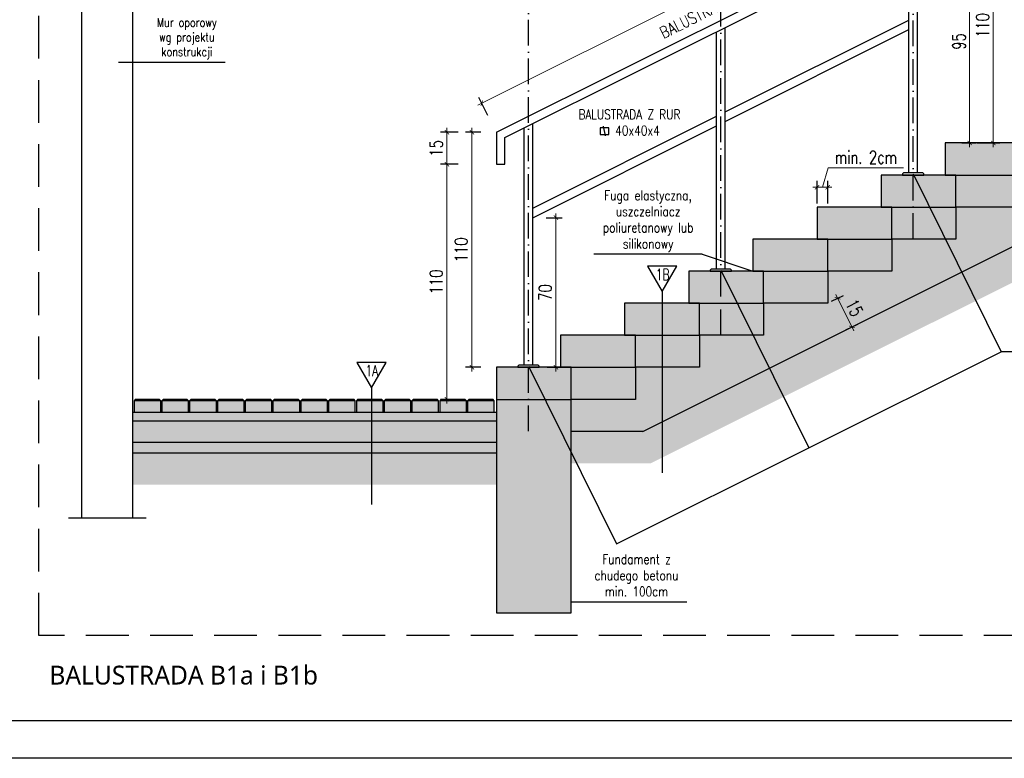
# Model space of a CAD drawing. Header units: millimetres. Extents: x 31969 to 285678, y -69766 to -1123.
# Tile 42 of 176: x 140356 to 141278, y -19314 to -18623. Entities that reach past the tile are written whole.
import ezdxf
from ezdxf.enums import TextEntityAlignment as Align
from ezdxf.lldxf.tags import DXFTag

# ---------------------------------------------------------------- set-up
doc = ezdxf.new("R2010")
doc.units = ezdxf.units.MM
for name, pattern in [('ACAD_ISO03W100', [30, 12, -18]), ('ACAD_ISO10W100', [18, 12, -3, 0, -3]), ('HIDDEN', [0.375, 0.25, -0.125])]:
    doc.linetypes.add(name, pattern=pattern)
for name, color, linetype in [('a-balustrada i pochwyt', 1, 'Continuous'), ('a-balustrady detal', 5, 'Continuous'), ('a-opis 2', 1, 'Continuous'), ('a-osie', 4, 'ACAD_ISO10W100'), ('a-przekrój 1', 3, 'Continuous'), ('a-przekrój 2', 251, 'Continuous'), ('a-przekrój 4', 118, 'Continuous'), ('a-przekrój 5', 5, 'Continuous'), ('a-przerywana', 250, 'HIDDEN'), ('a-ramka', 7, 'Continuous'), ('a-widokowa', 3, 'Continuous'), ('a-wymiary', 11, 'Continuous')]:
    doc.layers.add(name, color=color, linetype=linetype)
doc.styles.add('PRZEKRÓJ2', font='l_10646.ttf')
doc.styles.add('RS01507', font='romans.shx', dxfattribs={"width": 0.7, "height": 0.15})
doc.styles.add('WYMIAR', font='romans.shx', dxfattribs={"width": 0.8})
doc.styles.add('WYMIARY', font='simplex.shx', dxfattribs={"width": 0.75})
tags = doc.linetypes.add('DASHED2', pattern=[0.375, 0.25, -0.125]).pattern_tags.tags
tags[6:7] = [DXFTag(74, 4), DXFTag(75, 0), DXFTag(340, '0'), DXFTag(46, 1.0), DXFTag(50, 0.0), DXFTag(44, 0.0), DXFTag(45, 0.0)]
tags[4:5] = [DXFTag(74, 4), DXFTag(75, 0), DXFTag(340, '0'), DXFTag(46, 1.0), DXFTag(50, 0.0), DXFTag(44, 0.0), DXFTag(45, 0.0)]
doc.dimstyles.new('MAREK50', dxfattribs={"dimtxt": 12.5, "dimasz": 5, "dimexe": 3, "dimexo": 2, "dimgap": 3.5, "dimtad": 1, "dimdec": 1, "dimdsep": 46, "dimtxsty": 'WYMIARY', "dimblk1": 'ARCHTICK', "dimblk2": 'ARCHTICK', "dimsah": 1, "dimcen": 2.5, "dimdle": 5, "dimadec": 0, "dimazin": 0, "dimtfac": 1, "dimtdec": 1, "dimtmove": 1, "dimatfit": 3, "dimldrblk": 'ARCHTICK', "dimfxl": 1, "dimtolj": 1, "dimtzin": 0, "dimarcsym": 0})
pattern_1 = [(45, (-140836.4719, 18814.76784), (-0.1683798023, 0.5051394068), [0, -0.47625])]
pattern_2 = [(50, (-140836.472, 18814.7678), (3.64369338, -0.31878171), [0.381, -4.191]), (355, (-140836.472, 18814.768), (-0.70486843, 3.8211369), [0.3048, -3.35281168]), (100.4514447, (-140836.1683, 18814.7413), (2.93882494, 3.50235504), [0.32380018, -3.56180489]), (46.1842, (-140836.472, 18815.784), (5.42158082, -0.84084656), [0.5715, -6.2865]), (96.6355576, (-140836.02, 18815.714), (4.74808268, 4.9485225), [0.48570046, -5.34271216]), (351.184151, (-140836.472, 18815.784), (4.74808268, 4.9485225), [0.45719934, -5.02919464]), (21, (-140835.964, 18815.5298), (3.032287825, -2.045303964), [0.381, -4.191]), (326, (-140835.964, 18815.53), (1.23604057, 3.68375932), [0.3048, -3.3528]), (71.451445, (-140835.7112, 18815.3594), (4.268328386, 1.63845538), [0.32380018, -3.56179875]), (37.5, (-140836.4719, 18814.7678), (0.061772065, 1.691100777), [0, -3.31216, 0, -3.4036, 0, -3.3655]), (7.5, (-140836.4719, 18814.7678), (1.33639325, 2.003611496), [0, -1.94056, 0, -3.23596, 0, -1.2827]), (327.5, (-140837.6047, 18814.7678), (2.711811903, -0.11457488), [0, -1.27, 0, -3.9624, 0, -5.2578]), (317.5, (-140838.1127, 18814.7678), (2.962583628, 0.50852982), [0, -1.651, 0, -2.63144, 0, -3.7338])]

# ---------------------------------------------------------------- blocks, each defined once
blk = doc.blocks.new('_ARCHTICK')
at = {"color": 0, "linetype": 'ByBlock', "const_width": 0.15}
blk.add_lwpolyline([(-0.5, -0.5), (0.5, 0.5)], dxfattribs=at)
blk = doc.blocks.new('*D284')
at = {"layer": 'a-wymiary', "color": 0, "linetype": 'ACAD_ISO03W100', "lineweight": -2, "ltscale": 100}
blk.add_line((139734.19, -18954.42), (139739.72, -18951.65), dxfattribs=at)
at = {"layer": 'a-wymiary', "color": 0, "lineweight": 0, "ltscale": 100}
blk.add_line((139736.15, -18951.2), (139744.64, -18968.2), dxfattribs=at)
at = {"layer": 'a-wymiary', "color": 0, "lineweight": -2, "ltscale": 100}
blk.add_line((139740.9, -18967.83), (139746.43, -18965.07), dxfattribs=at)
at = {"layer": 'DEFPOINTS', "color": 0, "ltscale": 100}
for p in [(139732.4, -18955.31), (139743.75, -18966.41), (139739.11, -18968.73)]:
    blk.add_point(p, dxfattribs=at)
at = {"layer": 'a-wymiary', "color": 0, "lineweight": 0, "ltscale": 100, "xscale": 2, "yscale": 2, "zscale": 2}
for p, rotation in [((139737.04, -18952.99), 116.5650511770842), ((139743.75, -18966.41), 296.5650511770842)]:
    blk.add_blockref('_ARCHTICK', p, dxfattribs=dict(at, rotation=rotation))
at = {"layer": 'a-wymiary', "color": 0, "ltscale": 100, "insert": (139744.87, -18957.46), "char_height": 6, "attachment_point": 5, "rotation": 296.5651, "style": 'WYMIARY'}
blk.add_mtext('\\A1;15', dxfattribs=at)
blk = doc.blocks.new('*D285')
at = {"layer": 'a-wymiary', "color": 0, "linetype": 'ACAD_ISO03W100', "lineweight": -2, "ltscale": 100}
blk.add_line((139783.46, -18762.41), (139779.25, -18754), dxfattribs=at)
at = {"layer": 'a-wymiary', "color": 0, "lineweight": 0, "ltscale": 100}
blk.add_line((139782.38, -18755.79), (139568.8, -18862.58), dxfattribs=at)
at = {"layer": 'a-wymiary', "color": 0, "lineweight": -2, "ltscale": 100}
blk.add_line((139573.46, -18867.41), (139569.25, -18859), dxfattribs=at)
at = {"layer": 'DEFPOINTS', "color": 0, "ltscale": 100}
for p in [(139784.35, -18764.2), (139570.59, -18861.68), (139574.35, -18869.2)]:
    blk.add_point(p, dxfattribs=at)
at = {"layer": 'a-wymiary', "color": 0, "lineweight": 0, "ltscale": 100, "xscale": 2, "yscale": 2, "zscale": 2}
for p, rotation in [((139780.59, -18756.68), 26.56505117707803), ((139570.59, -18861.68), 206.565051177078)]:
    blk.add_blockref('_ARCHTICK', p, dxfattribs=dict(at, rotation=rotation))
at = {"layer": 'a-wymiary', "color": 0, "ltscale": 100, "insert": (139673.35, -18804.71), "char_height": 6, "attachment_point": 5, "rotation": 26.5651, "style": 'WYMIARY'}
blk.add_mtext('\\A1;235', dxfattribs=at)
blk = doc.blocks.new('*D287')
at = {"layer": 'a-wymiary', "color": 0, "lineweight": -2, "ltscale": 100}
blk.add_line((139570.16, -18875.31), (139562.92, -18875.31), dxfattribs=at)
at = {"layer": 'a-wymiary', "color": 0, "lineweight": 0, "ltscale": 100}
blk.add_line((139565.92, -18987.31), (139565.92, -18873.31), dxfattribs=at)
at = {"layer": 'a-wymiary', "color": 0, "linetype": 'ACAD_ISO03W100', "lineweight": -2, "ltscale": 100}
blk.add_line((139570.16, -18985.31), (139562.92, -18985.31), dxfattribs=at)
at = {"layer": 'DEFPOINTS', "color": 0, "ltscale": 100}
for p in [(139565.92, -18875.31), (139572.16, -18875.31), (139572.16, -18985.31)]:
    blk.add_point(p, dxfattribs=at)
at = {"layer": 'a-wymiary', "color": 0, "lineweight": 0, "ltscale": 100, "xscale": 2, "yscale": 2, "zscale": 2}
for p, rotation in [((139565.92, -18875.31), 90), ((139565.92, -18985.31), 270)]:
    blk.add_blockref('_ARCHTICK', p, dxfattribs=dict(at, rotation=rotation))
at = {"layer": 'a-wymiary', "color": 0, "ltscale": 100, "insert": (139560.92, -18930.31), "char_height": 6, "attachment_point": 5, "rotation": 90, "style": 'WYMIARY'}
blk.add_mtext('\\A1;110', dxfattribs=at)
blk = doc.blocks.new('*D288')
at = {"layer": 'a-wymiary', "color": 0, "lineweight": -2, "ltscale": 100}
blk.add_line((139600.62, -18915.28), (139608.24, -18915.28), dxfattribs=at)
at = {"layer": 'a-wymiary', "color": 0, "lineweight": 0, "ltscale": 100}
blk.add_line((139605.24, -18987.31), (139605.24, -18913.28), dxfattribs=at)
at = {"layer": 'a-wymiary', "color": 0, "linetype": 'ACAD_ISO03W100', "lineweight": -2, "ltscale": 100}
blk.add_line((139601.12, -18985.31), (139608.24, -18985.31), dxfattribs=at)
at = {"layer": 'DEFPOINTS', "color": 0, "ltscale": 100}
for p in [(139598.62, -18915.28), (139605.24, -18915.28), (139599.12, -18985.31)]:
    blk.add_point(p, dxfattribs=at)
at = {"layer": 'a-wymiary', "color": 0, "lineweight": 0, "ltscale": 100, "xscale": 2, "yscale": 2, "zscale": 2}
for p, rotation in [((139605.24, -18915.28), 90), ((139605.24, -18985.31), 270)]:
    blk.add_blockref('_ARCHTICK', p, dxfattribs=dict(at, rotation=rotation))
at = {"layer": 'a-wymiary', "color": 0, "ltscale": 100, "insert": (139600.24, -18950.3), "char_height": 6, "attachment_point": 5, "rotation": 90, "style": 'WYMIARY'}
blk.add_mtext('\\A1;70', dxfattribs=at)
blk = doc.blocks.new('*D289')
at = {"layer": 'a-wymiary', "color": 0, "lineweight": 0, "ltscale": 100}
blk.add_line((139554.25, -19002.31), (139554.25, -18888.31), dxfattribs=at)
at = {"layer": 'a-wymiary', "color": 0, "lineweight": -2, "ltscale": 100}
blk.add_line((139559.53, -18890.31), (139551.25, -18890.31), dxfattribs=at)
at = {"layer": 'a-wymiary', "color": 0, "linetype": 'ACAD_ISO03W100', "lineweight": -2, "ltscale": 100}
blk.add_line((139559.53, -19000.31), (139551.25, -19000.31), dxfattribs=at)
at = {"layer": 'DEFPOINTS', "color": 0, "ltscale": 100}
for p in [(139554.25, -18890.31), (139561.53, -18890.31), (139561.53, -19000.31)]:
    blk.add_point(p, dxfattribs=at)
at = {"layer": 'a-wymiary', "color": 0, "lineweight": 0, "ltscale": 100, "xscale": 2, "yscale": 2, "zscale": 2}
for p, rotation in [((139554.25, -18890.31), 90), ((139554.25, -19000.31), 270)]:
    blk.add_blockref('_ARCHTICK', p, dxfattribs=dict(at, rotation=rotation))
at = {"layer": 'a-wymiary', "color": 0, "ltscale": 100, "insert": (139549.25, -18945.31), "char_height": 6, "attachment_point": 5, "rotation": 90, "style": 'WYMIARY'}
blk.add_mtext('\\A1;110', dxfattribs=at)
blk = doc.blocks.new('*D290')
at = {"layer": 'a-wymiary', "color": 0, "lineweight": -2, "ltscale": 100}
blk.add_line((139559.53, -18875.31), (139551.25, -18875.31), dxfattribs=at)
at = {"layer": 'a-wymiary', "color": 0, "lineweight": 0, "ltscale": 100}
blk.add_line((139554.25, -18892.31), (139554.25, -18873.31), dxfattribs=at)
at = {"layer": 'a-wymiary', "color": 0, "linetype": 'ACAD_ISO03W100', "lineweight": -2, "ltscale": 100}
blk.add_line((139559.53, -18890.31), (139551.25, -18890.31), dxfattribs=at)
at = {"layer": 'DEFPOINTS', "color": 0, "ltscale": 100}
for p in [(139554.25, -18875.31), (139561.53, -18875.31), (139561.53, -18890.31)]:
    blk.add_point(p, dxfattribs=at)
at = {"layer": 'a-wymiary', "color": 0, "lineweight": 0, "ltscale": 100, "xscale": 2, "yscale": 2, "zscale": 2}
for p, rotation in [((139554.25, -18875.31), 90), ((139554.25, -18890.31), 270)]:
    blk.add_blockref('_ARCHTICK', p, dxfattribs=dict(at, rotation=rotation))
at = {"layer": 'a-wymiary', "color": 0, "ltscale": 100, "insert": (139549.25, -18882.81), "char_height": 6, "attachment_point": 5, "rotation": 90, "style": 'WYMIARY'}
blk.add_mtext('\\A1;15', dxfattribs=at)
blk = doc.blocks.new('*D292')
at = {"layer": 'a-wymiary', "color": 0, "lineweight": 0, "ltscale": 100}
blk.add_line((139798.8, -18783.31), (139798.8, -18882.31), dxfattribs=at)
at = {"layer": 'a-wymiary', "color": 0, "linetype": 'ACAD_ISO03W100', "lineweight": -2, "ltscale": 100}
blk.add_line((139795.08, -18785.31), (139801.8, -18785.31), dxfattribs=at)
at = {"layer": 'a-wymiary', "color": 0, "lineweight": -2, "ltscale": 100}
blk.add_line((139795.08, -18880.31), (139801.8, -18880.31), dxfattribs=at)
at = {"layer": 'DEFPOINTS', "color": 0, "ltscale": 100}
for p in [(139793.08, -18785.31), (139793.08, -18880.31), (139798.8, -18880.31)]:
    blk.add_point(p, dxfattribs=at)
at = {"layer": 'a-wymiary', "color": 0, "lineweight": 0, "ltscale": 100, "xscale": 2, "yscale": 2, "zscale": 2}
for p, rotation in [((139798.8, -18785.31), 90), ((139798.8, -18880.31), 270)]:
    blk.add_blockref('_ARCHTICK', p, dxfattribs=dict(at, rotation=rotation))
at = {"layer": 'a-wymiary', "color": 0, "ltscale": 100, "insert": (139793.8, -18832.81), "char_height": 6, "attachment_point": 5, "rotation": 90, "style": 'WYMIARY'}
blk.add_mtext('\\A1;95', dxfattribs=at)
blk = doc.blocks.new('*D293')
at = {"layer": 'a-wymiary', "color": 0, "lineweight": 0, "ltscale": 100}
blk.add_line((139809.87, -18882.31), (139809.87, -18768.31), dxfattribs=at)
at = {"layer": 'a-wymiary', "color": 0, "lineweight": -2, "ltscale": 100}
blk.add_line((139802.32, -18770.31), (139812.87, -18770.31), dxfattribs=at)
at = {"layer": 'a-wymiary', "color": 0, "linetype": 'ACAD_ISO03W100', "lineweight": -2, "ltscale": 100}
blk.add_line((139802.32, -18880.31), (139812.87, -18880.31), dxfattribs=at)
at = {"layer": 'DEFPOINTS', "color": 0, "ltscale": 100}
for p in [(139800.32, -18770.31), (139809.87, -18770.31), (139800.32, -18880.31)]:
    blk.add_point(p, dxfattribs=at)
at = {"layer": 'a-wymiary', "color": 0, "lineweight": 0, "ltscale": 100, "xscale": 2, "yscale": 2, "zscale": 2}
for p, rotation in [((139809.87, -18770.31), 90), ((139809.87, -18880.31), 270)]:
    blk.add_blockref('_ARCHTICK', p, dxfattribs=dict(at, rotation=rotation))
at = {"layer": 'a-wymiary', "color": 0, "ltscale": 100, "insert": (139804.87, -18825.31), "char_height": 6, "attachment_point": 5, "rotation": 90, "style": 'WYMIARY'}
blk.add_mtext('\\A1;110', dxfattribs=at)
blk = doc.blocks.new('*D310')
at = {"layer": 'a-wymiary', "color": 0, "lineweight": 0, "ltscale": 100}
for p, q in [((139729.9, -18901.02), (139732.6, -18892.02)), ((139732.6, -18892.02), (139767.89, -18892.02)), ((139725.4, -18901.02), (139734.4, -18901.02))]:
    blk.add_line(p, q, dxfattribs=at)
at = {"layer": 'a-wymiary', "color": 0, "linetype": 'ACAD_ISO03W100', "lineweight": -2, "ltscale": 100}
blk.add_line((139727.4, -18908.64), (139727.4, -18898.02), dxfattribs=at)
at = {"layer": 'a-wymiary', "color": 0, "lineweight": -2, "ltscale": 100}
blk.add_line((139732.4, -18908.64), (139732.4, -18898.02), dxfattribs=at)
at = {"layer": 'DEFPOINTS', "color": 0, "ltscale": 100}
for p in [(139732.4, -18901.02), (139727.4, -18910.64), (139732.4, -18910.64)]:
    blk.add_point(p, dxfattribs=at)
at = {"layer": 'a-wymiary', "color": 0, "lineweight": 0, "ltscale": 100, "xscale": 2, "yscale": 2, "zscale": 2, "rotation": 180}
blk.add_blockref('_ARCHTICK', (139727.4, -18901.02), dxfattribs=at)
at = {"layer": 'a-wymiary', "color": 0, "lineweight": 0, "ltscale": 100, "xscale": 2, "yscale": 2, "zscale": 2}
blk.add_blockref('_ARCHTICK', (139732.4, -18901.02), dxfattribs=at)
at = {"layer": 'a-wymiary', "color": 0, "ltscale": 100, "insert": (139750.25, -18887.02), "char_height": 6, "attachment_point": 5, "style": 'WYMIARY'}
blk.add_mtext('\\A1;min. 2cm', dxfattribs=at)
blk = doc.blocks.new('A$C2E137877')
at = {"layer": 'a-przekrój 4'}
h = blk.add_hatch(dxfattribs=at)
h.set_pattern_fill('DASH', color=256, scale=0.5, angle=45, style=0)
h.set_pattern_definition([(45, (-140836.4719, 18814.7678), (2e-16, 2.24506403), [1.5875, -1.5875])])
h.paths.add_polyline_path([(248.99, 125.54), (243.99, 125.54), (213.99, 125.54), (213.99, 110.54), (248.99, 110.54)])
h.paths.add_polyline_path([(278.99, 140.54), (273.99, 140.54), (243.99, 140.54), (243.99, 125.54), (278.99, 125.54)])
h.paths.add_polyline_path([(291.49, 155.54), (273.99, 155.54), (273.99, 140.54), (291.49, 140.54)])
h.paths.add_polyline_path([(308.99, 155.54), (303.99, 155.54), (291.49, 155.54), (291.49, 140.54), (308.99, 140.54)])
h.paths.add_polyline_path([(338.99, 170.54), (333.99, 170.54), (303.99, 170.54), (303.99, 155.54), (338.99, 155.54)])
h.paths.add_polyline_path([(368.99, 185.54), (363.99, 185.54), (333.99, 185.54), (333.99, 170.54), (368.99, 170.54)])
h.paths.add_polyline_path([(398.99, 200.54), (393.99, 200.54), (363.99, 200.54), (363.99, 185.54), (398.99, 185.54)])
h.paths.add_polyline_path([(428.99, 215.54), (423.99, 215.54), (393.99, 215.54), (393.99, 200.54), (428.99, 200.54)])
h.paths.add_polyline_path([(458.99, 230.54), (423.99, 230.54), (423.99, 215.54), (458.99, 215.54)])
h.paths.add_polyline_path([(56.98, 109.91), (44.49, 109.91), (44.49, 104.54), (56.98, 104.54)])
h.paths.add_polyline_path([(69.98, 109.91), (57.49, 109.91), (57.49, 104.54), (69.98, 104.54)])
h.paths.add_polyline_path([(82.98, 109.91), (70.49, 109.91), (70.49, 104.54), (82.98, 104.54)])
h.paths.add_polyline_path([(95.98, 109.91), (83.49, 109.91), (83.49, 104.54), (95.98, 104.54)])
h.paths.add_polyline_path([(108.98, 109.91), (96.48, 109.91), (96.48, 104.54), (108.98, 104.54)])
h.paths.add_polyline_path([(121.98, 109.91), (109.48, 109.91), (109.48, 104.54), (121.98, 104.54)])
h.paths.add_polyline_path([(134.98, 109.91), (122.48, 109.91), (122.48, 104.54), (134.98, 104.54)])
h.paths.add_polyline_path([(147.98, 109.91), (135.48, 109.91), (135.48, 104.54), (147.98, 104.54)])
h.paths.add_polyline_path([(160.98, 109.91), (148.48, 109.91), (148.48, 104.54), (160.98, 104.54)])
h.paths.add_polyline_path([(173.98, 109.91), (161.48, 109.91), (161.48, 104.54), (173.98, 104.54)])
h.paths.add_polyline_path([(186.98, 109.91), (174.48, 109.91), (174.48, 104.54), (186.98, 104.54)])
h.paths.add_polyline_path([(194.48, 109.91), (187.48, 109.91), (187.48, 104.54), (194.48, 104.54)])
h.paths.add_polyline_path([(199.98, 109.91), (194.48, 109.91), (194.48, 104.54), (199.98, 104.54)])
h.paths.add_polyline_path([(212.98, 109.91), (200.48, 109.91), (200.48, 104.54), (212.98, 104.54)])
h.paths.add_polyline_path([(575.73, 229.91), (563.23, 229.91), (563.23, 224.54), (575.73, 224.54)])
h.paths.add_polyline_path([(562.73, 229.91), (556.48, 229.91), (556.48, 224.54), (562.73, 224.54)])
h.paths.add_polyline_path([(556.48, 229.91), (550.23, 229.91), (550.23, 224.54), (556.48, 224.54)])
h.paths.add_polyline_path([(549.73, 229.91), (537.23, 229.91), (537.23, 224.54), (549.73, 224.54)])
h.paths.add_polyline_path([(536.73, 229.91), (524.23, 229.91), (524.23, 224.54), (536.73, 224.54)])
h.paths.add_polyline_path([(523.73, 229.91), (511.23, 229.91), (511.23, 224.54), (523.73, 224.54)])
h.paths.add_polyline_path([(510.73, 229.91), (498.24, 229.91), (498.24, 224.54), (510.73, 224.54)])
h.paths.add_polyline_path([(497.73, 229.91), (485.24, 229.91), (485.24, 224.54), (497.73, 224.54)])
h.paths.add_polyline_path([(484.73, 229.91), (472.24, 229.91), (472.24, 224.54), (484.73, 224.54)])
h.paths.add_polyline_path([(471.73, 229.91), (459.24, 229.91), (459.24, 224.54), (471.73, 224.54)])
h.paths.add_polyline_path([(610.99, 245.54), (605.99, 245.54), (575.99, 245.54), (575.99, 230.54), (610.99, 230.54)])
h.paths.add_polyline_path([(730.99, 305.54), (695.99, 305.54), (695.99, 290.54), (730.99, 290.54)])
h.paths.add_polyline_path([(700.99, 290.54), (695.99, 290.54), (665.99, 290.54), (665.99, 275.54), (700.99, 275.54)])
h.paths.add_polyline_path([(670.99, 275.54), (665.99, 275.54), (653.49, 275.54), (653.49, 260.54), (670.99, 260.54)])
h.paths.add_polyline_path([(653.49, 275.54), (635.99, 275.54), (635.99, 260.54), (653.49, 260.54)])
h.paths.add_polyline_path([(640.99, 260.54), (635.99, 260.54), (605.99, 260.54), (605.99, 245.54), (640.99, 245.54)])
h.paths.add_polyline_path([(776.49, 304.91), (770.24, 304.91), (770.24, 299.54), (776.49, 299.54)])
h.paths.add_polyline_path([(769.73, 304.91), (757.24, 304.91), (757.24, 299.54), (769.73, 299.54)])
h.paths.add_polyline_path([(756.73, 304.91), (744.24, 304.91), (744.24, 299.54), (756.73, 299.54)])
h.paths.add_polyline_path([(743.73, 304.91), (731.24, 304.91), (731.24, 299.54), (743.73, 299.54)])
h = blk.add_hatch(dxfattribs=at)
h.set_pattern_fill('DASH', color=256, scale=0.9, angle=45, style=0)
h.set_pattern_definition([(45, (-140836.472, 18814.7678), (4e-16, 4.041115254), [2.8575, -2.8575])])
h.paths.add_polyline_path([(730.99, 290.54), (700.99, 290.54), (700.99, 275.54), (730.99, 275.54)])
h.paths.add_polyline_path([(700.99, 275.54), (670.99, 275.54), (670.99, 260.54), (700.99, 260.54)])
h.paths.add_polyline_path([(670.99, 260.54), (653.49, 260.54), (653.49, 245.54), (670.99, 245.54)])
h.paths.add_polyline_path([(653.49, 260.54), (640.99, 260.54), (640.99, 245.54), (653.49, 245.54)])
h.paths.add_polyline_path([(640.99, 245.54), (610.99, 245.54), (610.99, 230.54), (640.99, 230.54)])
h.paths.add_polyline_path([(458.99, 215.54), (428.99, 215.54), (428.99, 200.54), (458.99, 200.54)])
h.paths.add_polyline_path([(428.99, 200.54), (398.99, 200.54), (398.99, 185.54), (428.99, 185.54)])
h.paths.add_polyline_path([(398.99, 185.54), (368.99, 185.54), (368.99, 170.54), (398.99, 170.54)])
h.paths.add_polyline_path([(368.99, 170.54), (338.99, 170.54), (338.99, 155.54), (368.99, 155.54)])
h.paths.add_polyline_path([(338.99, 155.54), (308.99, 155.54), (308.99, 140.54), (338.99, 140.54)])
h.paths.add_polyline_path([(308.99, 140.54), (291.49, 140.54), (291.49, 125.54), (308.99, 125.54)])
h.paths.add_polyline_path([(291.49, 140.54), (278.99, 140.54), (278.99, 125.54), (291.49, 125.54)])
h.paths.add_polyline_path([(278.99, 125.54), (248.99, 125.54), (248.99, 110.54), (278.99, 110.54)])
h = blk.add_hatch(dxfattribs=at)
h.set_pattern_fill('EARTH', color=256, scale=0.5, angle=45, style=0)
h.set_pattern_definition([(45, (-140836.472, 18814.768), (4e-16, 4.49012806), [3.175, -3.175]), (45, (-140837.3138, 18815.6097), (4e-16, 4.49012806), [3.175, -3.175]), (45, (-140838.1557, 18816.4516), (4e-16, 4.49012806), [3.175, -3.175]), (135, (-140838.1557, 18817.013), (-4.49012806, 4e-16), [3.175, -3.175]), (135, (-140837.3138, 18817.8548), (-4.49012806, 4e-16), [3.175, -3.175]), (135, (-140836.472, 18818.6967), (-4.49012806, 4e-16), [3.175, -3.175])])
h.paths.add_polyline_path([(776.49, 264.75), (776.49, 266.86), (779.04, 267.75), (774.47, 269), (776.49, 269.59), (776.49, 280.54), (730.99, 280.54), (730.99, 258.77), (653.49, 220.02), (653.49, 203.25)])
h.paths.add_polyline_path([(653.49, 220.02), (644.53, 215.54), (610.99, 215.54), (610.99, 200.54), (648.07, 200.54), (653.49, 203.25)])
h.paths.add_polyline_path([(575.99, 205.54), (556.48, 205.54), (556.48, 190.54), (575.99, 190.54)])
h.paths.add_polyline_path([(556.48, 205.54), (458.99, 205.54), (458.99, 183.77), (291.49, 100.02), (291.49, 83.25), (506.07, 190.54), (556.48, 190.54)])
h.paths.add_polyline_path([(291.49, 100.02), (282.53, 95.54), (248.99, 95.54), (248.99, 80.54), (286.07, 80.54), (291.49, 83.25)])
h.paths.add_polyline_path([(213.99, 85.54), (194.48, 85.54), (194.48, 70.54), (213.99, 70.54)])
h.paths.add_polyline_path([(194.48, 85.54), (43.99, 85.54), (43.99, 70.54), (194.48, 70.54)])
h = blk.add_hatch(dxfattribs=at)
h.set_pattern_fill('AR-CONC', color=256, scale=0.02, style=0)
h.set_pattern_definition(pattern_2)
h.paths.add_polyline_path([(730.99, 275.54), (700.99, 275.54), (700.99, 260.54), (670.99, 260.54), (670.99, 245.54), (653.49, 245.54), (653.49, 220.02), (730.99, 258.77)])
h.paths.add_polyline_path([(653.49, 245.54), (640.99, 245.54), (640.99, 230.54), (610.99, 230.54), (610.99, 215.54), (644.53, 215.54), (653.49, 220.02)])
h.paths.add_polyline_path([(458.99, 200.54), (428.99, 200.54), (428.99, 185.54), (398.99, 185.54), (398.99, 170.54), (368.99, 170.54), (368.99, 155.54), (338.99, 155.54), (338.99, 140.54), (308.99, 140.54), (308.99, 125.54), (291.49, 125.54), (291.49, 100.02), (458.99, 183.77)])
h.paths.add_polyline_path([(291.49, 125.54), (278.99, 125.54), (278.99, 110.54), (248.99, 110.54), (248.99, 95.54), (282.53, 95.54), (291.49, 100.02)])
h = blk.add_hatch(dxfattribs=at)
h.set_pattern_fill('DASH', color=256, scale=0.7, angle=45, style=0)
h.set_pattern_definition([(45, (-140836.472, 18814.7678), (2e-16, 3.143089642), [2.2225, -2.2225])])
h.paths.add_polyline_path([(610.99, 230.54), (575.99, 230.54), (575.99, 130.54), (610.99, 130.54)])
h.paths.add_polyline_path([(213.99, 10.54), (248.99, 10.54), (248.99, 110.54), (213.99, 110.54)])
at = {"layer": 'a-przekrój 4', "ltscale": 1.5}
h = blk.add_hatch(dxfattribs=at)
h.set_pattern_fill('DOTS', color=256, scale=0.3, angle=45, style=0)
h.set_pattern_definition(pattern_1)
h.paths.add_polyline_path([(194.48, 104.54), (43.99, 104.54), (43.99, 100.54), (194.48, 100.54)])
h.paths.add_polyline_path([(213.99, 104.54), (194.48, 104.54), (194.48, 100.54), (213.99, 100.54)])
h.paths.add_polyline_path([(575.99, 224.54), (556.48, 224.54), (556.48, 220.54), (575.99, 220.54)])
h.paths.add_polyline_path([(556.48, 224.54), (550.23, 224.54), (458.99, 224.54), (458.99, 220.54), (556.48, 220.54)])
at = {"layer": 'a-przekrój 4'}
h = blk.add_hatch(dxfattribs=at)
h.set_pattern_fill('AR-CONC', color=256, scale=0.02, style=0)
h.set_pattern_definition(pattern_2)
h.paths.add_polyline_path([(194.48, 100.54), (43.99, 100.54), (43.99, 90.54), (194.48, 90.54)])
h.paths.add_polyline_path([(213.99, 100.54), (194.48, 100.54), (194.48, 90.54), (213.99, 90.54)])
h.paths.add_polyline_path([(556.48, 220.54), (458.99, 220.54), (458.99, 215.54), (458.99, 210.54), (556.48, 210.54)])
h.paths.add_polyline_path([(575.99, 220.54), (556.48, 220.54), (556.48, 210.54), (575.99, 210.54)])
at = {"layer": 'a-przekrój 4', "ltscale": 1.5}
h = blk.add_hatch(dxfattribs=at)
h.set_pattern_fill('DOTS', color=256, scale=0.3, angle=45, style=0)
h.set_pattern_definition(pattern_1)
h.paths.add_polyline_path([(194.48, 90.54), (43.99, 90.54), (43.99, 85.54), (194.48, 85.54)])
h.paths.add_polyline_path([(213.99, 90.54), (194.48, 90.54), (194.48, 85.54), (213.99, 85.54)])
h.paths.add_polyline_path([(556.48, 210.54), (458.99, 210.54), (458.99, 205.54), (556.48, 205.54)])
h.paths.add_polyline_path([(575.99, 210.54), (556.48, 210.54), (556.48, 205.54), (575.99, 205.54)])
at = {"layer": 'a-balustrada i pochwyt'}
for p, q in [((291.49, 160.95), (291.49, 76.12)), ((155.5, 115.95), (155.5, 61.27))]:
    blk.add_line(p, q, dxfattribs=at)
for points in [[(291.49, 160.95), (298.36, 172.86), (284.61, 172.86), (291.49, 160.95), (291.49, 160.95)], [(155.5, 115.95), (162.38, 127.86), (148.63, 127.86), (155.5, 115.95), (155.5, 115.95)]]:
    blk.add_lwpolyline(points, dxfattribs=at)
at = {"layer": 'a-balustrady detal', "ltscale": 0.5}
for p, q in [((213.99, 235.54), (423.99, 340.54)), ((217.99, 233.07), (419.99, 334.07)), ((406.99, 216.54), (406.99, 327.57)), ((410.99, 216.54), (410.99, 329.57)), ((320.99, 245.04), (406.99, 288.04)), ((316.99, 171.54), (316.99, 282.57)), ((320.99, 171.54), (320.99, 284.57)), ((320.99, 240.57), (406.99, 283.57)), ((230.99, 200.04), (316.99, 243.04)), ((230.99, 126.54), (230.99, 239.57)), ((213.99, 235.54), (213.99, 220.54)), ((226.99, 126.54), (226.99, 237.57)), ((230.99, 195.57), (316.99, 238.57)), ((217.99, 220.54), (217.99, 233.07)), ((213.99, 220.54), (217.99, 220.54))]:
    blk.add_line(p, q, dxfattribs=at)
for points in [[(403.99, 215.54), (413.99, 215.54), (413.99, 216.04), (413.49, 216.54), (404.49, 216.54), (403.99, 216.04)], [(313.99, 170.54), (323.99, 170.54), (323.99, 171.04), (323.49, 171.54), (314.49, 171.54), (313.99, 171.04)], [(223.99, 125.54), (233.99, 125.54), (233.99, 126.04), (233.49, 126.54), (224.49, 126.54), (223.99, 126.04)]]:
    blk.add_lwpolyline(points, close=True, dxfattribs=at)
at = {"layer": 'a-opis 2', "ltscale": 0.1}
for p, q in [((37.18, 268.32), (87.05, 268.32)), ((408.99, 216.03), (450.17, 132.84)), ((310.24, 178.47), (259.57, 178.47)), ((310.24, 178.47), (333.99, 170.54)), ((318.99, 171.03), (360.17, 87.84)), ((270.17, 42.84), (450.17, 132.84)), ((492.36, 132.84), (450.17, 132.84)), ((228.99, 126.03), (270.17, 42.84)), ((303.11, 15.63), (248.99, 15.63))]:
    blk.add_line(p, q, dxfattribs=at)
for points in [[(262.59, 237.56), (262.59, 234.56), (266.59, 234.56), (266.59, 237.56), (262.59, 237.56)], [(265.09, 233.9), (264.09, 238.34)]]:
    blk.add_lwpolyline(points, dxfattribs=at)
at = {"layer": 'a-osie'}
for p, q in [((228.99, 95.61), (228.99, 453.27)), ((318.99, 140.61), (318.99, 453.27)), ((408.99, 185.61), (408.99, 453.27))]:
    blk.add_line(p, q, dxfattribs=at)
at = {"layer": 'a-przekrój 1'}
for p, q in [((428.99, 200.54), (428.99, 185.54)), ((458.99, 200.54), (428.99, 200.54)), ((398.99, 185.54), (398.99, 170.54)), ((428.99, 185.54), (398.99, 185.54)), ((282.53, 95.54), (458.99, 183.77)), ((368.99, 170.54), (368.99, 155.54)), ((398.99, 170.54), (368.99, 170.54)), ((338.99, 155.54), (338.99, 140.54)), ((368.99, 155.54), (338.99, 155.54)), ((308.99, 140.54), (308.99, 125.54)), ((338.99, 140.54), (308.99, 140.54)), ((278.99, 125.54), (278.99, 110.54)), ((308.99, 125.54), (278.99, 125.54)), ((213.99, 110.54), (213.99, 10.54)), ((248.99, 10.54), (248.99, 110.54)), ((278.99, 110.54), (248.99, 110.54)), ((282.53, 95.54), (248.99, 95.54)), ((213.99, 10.54), (248.99, 10.54))]:
    blk.add_line(p, q, dxfattribs=at)
for points in [[(43.99, 100.54), (213.99, 100.54)], [(43.99, 90.54), (213.99, 90.54)], [(43.99, 85.54), (213.99, 85.54)]]:
    blk.add_lwpolyline(points, dxfattribs=at)
at = {"layer": 'a-przekrój 2'}
for points in [[(56.98, 109.91), (44.49, 109.91)], [(69.98, 109.91), (57.49, 109.91)], [(82.98, 109.91), (70.49, 109.91)], [(95.98, 109.91), (83.49, 109.91)], [(108.98, 109.91), (96.48, 109.91)], [(121.98, 109.91), (109.48, 109.91)], [(134.98, 109.91), (122.48, 109.91)], [(147.98, 109.91), (135.48, 109.91)], [(160.98, 109.91), (148.48, 109.91)], [(173.98, 109.91), (161.48, 109.91)], [(186.98, 109.91), (174.48, 109.91)], [(199.98, 109.91), (187.48, 109.91)], [(212.98, 109.91), (200.48, 109.91)]]:
    blk.add_lwpolyline(points, dxfattribs=at)
at = {"layer": 'a-przekrój 5'}
for points in [[(458.99, 230.54), (423.99, 230.54), (423.99, 215.54), (458.99, 215.54)], [(428.99, 215.54), (393.99, 215.54), (393.99, 200.54), (428.99, 200.54)], [(398.99, 200.54), (363.99, 200.54), (363.99, 185.54), (398.99, 185.54)], [(368.99, 185.54), (333.99, 185.54), (333.99, 170.54), (368.99, 170.54)], [(338.99, 170.54), (303.99, 170.54), (303.99, 155.54), (338.99, 155.54)], [(308.99, 155.54), (273.99, 155.54), (273.99, 140.54), (308.99, 140.54)], [(278.99, 140.54), (243.99, 140.54), (243.99, 125.54), (278.99, 125.54)], [(248.99, 125.54), (213.99, 125.54), (213.99, 110.54), (248.99, 110.54)]]:
    blk.add_lwpolyline(points, close=True, dxfattribs=at)
for points in [[(44.49, 104.54), (56.98, 104.54), (56.98, 109.91), (56.4, 110.54), (45.07, 110.54), (44.49, 109.91), (44.49, 104.54)], [(57.49, 104.54), (69.98, 104.54), (69.98, 109.91), (69.4, 110.54), (58.07, 110.54), (57.49, 109.91), (57.49, 104.54)], [(70.49, 104.54), (82.98, 104.54), (82.98, 109.91), (82.4, 110.54), (71.07, 110.54), (70.49, 109.91), (70.49, 104.54)], [(83.49, 104.54), (95.98, 104.54), (95.98, 109.91), (95.4, 110.54), (84.07, 110.54), (83.49, 109.91), (83.49, 104.54)], [(96.48, 104.54), (108.98, 104.54), (108.98, 109.91), (108.4, 110.54), (97.07, 110.54), (96.48, 109.91), (96.48, 104.54)], [(109.48, 104.54), (121.98, 104.54), (121.98, 109.91), (121.4, 110.54), (110.07, 110.54), (109.48, 109.91), (109.48, 104.54)], [(122.48, 104.54), (134.98, 104.54), (134.98, 109.91), (134.4, 110.54), (123.07, 110.54), (122.48, 109.91), (122.48, 104.54)], [(135.48, 104.54), (147.98, 104.54), (147.98, 109.91), (147.4, 110.54), (136.07, 110.54), (135.48, 109.91), (135.48, 104.54)], [(148.48, 104.54), (160.98, 104.54), (160.98, 109.91), (160.4, 110.54), (149.07, 110.54), (148.48, 109.91), (148.48, 104.54)], [(161.48, 104.54), (173.98, 104.54), (173.98, 109.91), (173.4, 110.54), (162.07, 110.54), (161.48, 109.91), (161.48, 104.54)], [(174.48, 104.54), (186.98, 104.54), (186.98, 109.91), (186.4, 110.54), (175.06, 110.54), (174.48, 109.91), (174.48, 104.54)], [(187.48, 104.54), (199.98, 104.54), (199.98, 109.91), (199.4, 110.54), (188.06, 110.54), (187.48, 109.91), (187.48, 104.54)], [(200.48, 104.54), (212.98, 104.54), (212.98, 109.91), (212.4, 110.54), (201.06, 110.54), (200.48, 109.91), (200.48, 104.54)], [(43.99, 104.54), (213.99, 104.54)]]:
    blk.add_lwpolyline(points, dxfattribs=at)
at = {"layer": 'a-przerywana', "color": 3, "ltscale": 80}
blk.add_lwpolyline([(0, 453.27), (791.98, 453.27), (791.98, 0), (0, 0)], close=True, dxfattribs=at)
at = {"layer": 'a-widokowa'}
for p, q in [((43.99, 54.88), (43.99, 335.54)), ((19.99, 54.88), (19.99, 330.54))]:
    blk.add_line(p, q, dxfattribs=at)
at = {"layer": 'a-widokowa', "linetype": 'DASHED2', "ltscale": 30}
blk.add_line((50.17, 54.88), (13.88, 54.88), dxfattribs=at)
at = {"layer": 'a-balustrada i pochwyt', "style": 'RS01507', "width": 0.7}
for s, p in [('1B', (291.77, 168.96)), ('1A', (155.79, 123.96))]:
    blk.add_text(s, height=5.194, dxfattribs=at).set_placement(p, align=Align.MIDDLE_CENTER)
at = {"layer": 'a-opis 2', "ltscale": 0.1, "insert": (289.74, 284.09), "char_height": 5.4323, "width": 116.3106, "attachment_point": 1, "rotation": 26.5651, "style": 'WYMIAR'}
blk.add_mtext('BALUSTRADA B1a', dxfattribs=at)
at = {"layer": 'a-opis 2', "ltscale": 0.1, "style": 'WYMIAR'}
for s, insert, char_height, width, attachment_point in [('\\pxqc;Mur oporowy \\Pwg projektu konstrukcji', (90.22, 269.79), 4.1154, 42.0493, 9), ('\\pxqc;BALUSTRADA Z RUR\\P   40x40x4', (227.78, 246.16), 4.5269, 96.9255, 1), ('\\pxqc;Fuga elastyczna, uszczelniacz poliuretanowy lub silikonowy', (258.16, 208.3), 4.5269, 53.599, 1), ('\\pxqc;Fundament z chudego betonu min. 100cm', (252.74, 37.98), 4.5269, 53.599, 1)]:
    blk.add_mtext(s, dxfattribs=dict(at, insert=insert, char_height=char_height, width=width, attachment_point=attachment_point))
at = {"layer": 'a-wymiary', "ltscale": 100}
dim = blk.add_aligned_dim(p1=(420.93, 346.65), p2=(210.93, 241.65), distance=-8.41, text='235', dimstyle='MAREK50', override={"dimtxt": 6, "dimasz": 2, "dimgap": 2, "dimdle": 2, "dimfxl": 10, "dimlwd": 0}, dxfattribs=at)
dim.commit()
dim.dimension.update_dxf_attribs({"geometry": '*D285', "text_midpoint": (309.93, 306.14), "insert": (-139363.42, 19110.85)})
for base, p1, p2, picture, middle in [((446.45, 340.54), (436.9, 230.54), (436.9, 340.54), '*D293', (441.45, 285.54)), ((435.38, 230.54), (429.67, 325.54), (429.67, 230.54), '*D292', (430.38, 278.04)), ((190.83, 235.54), (198.11, 220.54), (198.11, 235.54), '*D290', (185.83, 228.04)), ((202.51, 235.54), (208.74, 125.54), (208.74, 235.54), '*D287', (197.51, 180.54)), ((190.83, 220.54), (198.11, 110.54), (198.11, 220.54), '*D289', (185.83, 165.54)), ((241.82, 195.57), (235.7, 125.54), (235.2, 195.57), '*D288', (236.82, 160.55))]:
    dim = blk.add_linear_dim(base=base, p1=p1, p2=p2, angle=90, dimstyle='MAREK50', override={"dimtxt": 6, "dimasz": 2, "dimgap": 2, "dimdle": 2, "dimfxl": 10, "dimlwd": 0}, dxfattribs=at)
    dim.commit()
    dim.dimension.update_dxf_attribs({"geometry": picture, "text_midpoint": middle, "insert": (-139363.42, 19110.85)})
dim = blk.add_linear_dim(base=(368.99, 209.83), p1=(363.99, 200.21), p2=(368.99, 200.21), text='min. 2cm', dimstyle='MAREK50', override={"dimtxt": 6, "dimasz": 2, "dimgap": 2, "dimdle": 2, "dimfxl": 10, "dimlwd": 0}, dxfattribs=at)
dim.commit()
dim.dimension.update_dxf_attribs({"geometry": '*D310', "text_midpoint": (371.19, 223.83), "insert": (-139363.42, 19110.85)})
dim = blk.add_aligned_dim(p1=(368.99, 155.54), p2=(375.69, 142.12), distance=5.18, dimstyle='MAREK50', override={"dimtxt": 6, "dimasz": 2, "dimgap": 2, "dimdle": 2, "dimfxl": 10, "dimlwd": 0}, dxfattribs=at)
dim.commit()
dim.dimension.update_dxf_attribs({"geometry": '*D284', "text_midpoint": (381.45, 153.38), "insert": (-139363.42, 19110.85)})

msp = doc.modelspace()

# ---------------------------------------------------------------- linework, layer by layer
at = {"layer": 'a-ramka', "ltscale": 0.5, "elevation": -38205}
for points in [[(144106.66, -19314.31), (140206.66, -19314.31), (140206.66, -17829.31), (144106.66, -17829.31)], [(140331.66, -17864.31), (144071.66, -17864.31), (144071.66, -19279.31), (140331.66, -19279.31)]]:
    msp.add_lwpolyline(points, close=True, dxfattribs=at)

# ---------------------------------------------------------------- block references
at = {"layer": 'a-balustrada i pochwyt', "ltscale": 100, "xscale": 2, "yscale": 2, "zscale": 2}
msp.add_blockref('A$C2E137877', (140374.39, -19199.35), dxfattribs=at)

# ---------------------------------------------------------------- texts
at = {"layer": 'a-opis 2', "ltscale": 40, "style": 'PRZEKRÓJ2'}
msp.add_text('BALUSTRADA B1a i B1b', height=17.6356, dxfattribs=at).set_placement((140509.81, -19236.42), align=Align.MIDDLE_CENTER)

doc.saveas('drawing.dxf')
